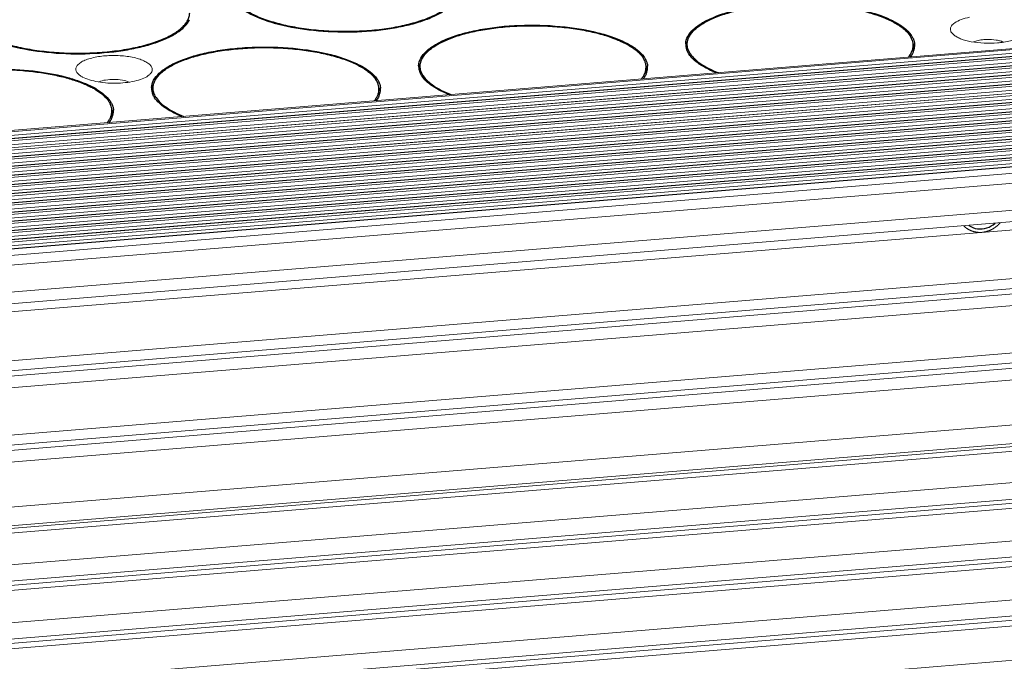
# Model space of a CAD drawing. Header units: millimetres. Extents: x 24895 to 26296, y -11704 to -10713.
# Tile 40 of 47: x 26131 to 26189, y -11360 to -11323. Entities that reach past the tile are written whole.
import ezdxf

# ---------------------------------------------------------------- set-up
doc = ezdxf.new("R2010")
doc.units = ezdxf.units.MM
doc.header["$LTSCALE"] = 50
doc.layers.get('0').update_dxf_attribs({"lineweight": 18})
doc.layers.add('02___PRT_ALL_AXES', color=7, linetype='Continuous')

msp = doc.modelspace()

# ---------------------------------------------------------------- linework, layer by layer
at = {"color": 7, "linetype": 'Continuous'}
for p, q in [((26201.594, -11323.471), (25789.028, -11357.292)), ((25789.066, -11357.35), (26201.631, -11323.529)), ((25789.118, -11357.569), (26201.684, -11323.748)), ((26201.889, -11323.925), (25789.324, -11357.745)), ((25789.399, -11357.861), (26201.964, -11324.04)), ((26201.868, -11323.908), (25789.422, -11357.719)), ((25789.452, -11358.08), (26202.017, -11324.259)), ((26202.223, -11324.435), (25789.657, -11358.256)), ((25789.732, -11358.371), (26202.298, -11324.55)), ((26202.201, -11324.419), (25789.755, -11358.23)), ((25789.785, -11358.591), (26202.35, -11324.77)), ((26202.556, -11324.946), (25789.991, -11358.767)), ((25790.066, -11358.882), (26202.631, -11325.061)), ((26202.534, -11324.929), (25790.088, -11358.741)), ((25790.118, -11359.101), (26202.683, -11325.281)), ((26202.889, -11325.457), (25790.324, -11359.278)), ((25790.399, -11359.393), (26202.964, -11325.572)), ((26202.867, -11325.44), (25790.422, -11359.251)), ((25790.529, -11359.606), (26203.016, -11325.791)), ((26203.222, -11325.967), (25790.657, -11359.788)), ((25790.732, -11359.903), (26203.297, -11326.082)), ((26203.2, -11325.951), (25790.755, -11359.762)), ((25790.862, -11360.116), (26203.35, -11326.302)), ((26134.927, -11325.987), (26134.811, -11325.858)), ((26203.555, -11326.478), (25790.99, -11360.299)), ((25791.065, -11360.414), (26203.63, -11326.593)), ((26203.534, -11326.462), (25791.088, -11360.273)), ((25791.196, -11360.627), (26203.683, -11326.813)), ((26203.889, -11326.989), (25791.323, -11360.81)), ((25791.398, -11360.925), (26203.964, -11327.104)), ((26203.867, -11326.972), (25791.421, -11360.783)), ((25791.529, -11361.138), (26204.016, -11327.323)), ((26204.222, -11327.499), (25791.657, -11361.32)), ((26204.2, -11327.483), (25791.755, -11361.294)), ((25791.732, -11361.435), (26204.297, -11327.614)), ((25791.862, -11361.649), (26204.349, -11327.834)), ((26204.555, -11328.01), (25791.99, -11361.831)), ((26204.533, -11327.994), (25792.088, -11361.805)), ((25792.065, -11361.946), (26204.63, -11328.125)), ((25792.195, -11362.159), (26204.683, -11328.345)), ((26204.888, -11328.521), (25792.323, -11362.342)), ((25792.398, -11362.457), (26204.963, -11328.636)), ((26204.866, -11328.504), (25792.421, -11362.315)), ((25792.529, -11362.67), (26205.016, -11328.855)), ((26205.221, -11329.031), (25792.656, -11362.852)), ((25792.731, -11362.967), (26205.297, -11329.147)), ((26205.2, -11329.015), (25792.754, -11362.826)), ((25792.862, -11363.181), (26205.349, -11329.366)), ((26205.555, -11329.542), (25792.989, -11363.363)), ((25793.065, -11363.478), (26205.63, -11329.657)), ((26205.533, -11329.526), (25793.087, -11363.337)), ((25793.195, -11363.691), (26205.682, -11329.877)), ((26205.866, -11330.036), (25793.301, -11363.857)), ((26205.888, -11330.053), (25793.323, -11363.874)), ((25793.55, -11364.222), (26206.115, -11330.401)), ((25793.908, -11364.771), (26206.25, -11330.968)), ((25794.888, -11366.272), (26206.392, -11332.538)), ((25795.306, -11366.914), (26206.307, -11333.221)), ((25795.599, -11367.363), (26204.899, -11333.81)), ((26206.67, -11336.524), (25797.124, -11370.098)), ((26206.805, -11337.091), (25797.294, -11370.662)), ((26206.833, -11337.405), (25797.38, -11370.971)), ((26206.748, -11338.088), (25797.537, -11371.634)), ((25797.984, -11374.377), (26207.061, -11340.842)), ((25798.052, -11374.949), (26207.196, -11341.409)), ((26207.224, -11341.723), (25798.078, -11375.263)), ((26207.139, -11342.405), (25798.139, -11375.934)), ((25798.375, -11378.553), (26207.364, -11345.025)), ((25798.472, -11379.641), (26207.521, -11346.109)), ((26207.509, -11346.274), (25798.487, -11379.805)), ((26207.417, -11346.55), (25798.511, -11380.071)), ((25798.676, -11381.905), (26207.153, -11348.419)), ((25798.763, -11382.864), (26207.295, -11349.373)), ((26207.28, -11349.618), (25798.784, -11383.106)), ((26207.187, -11349.915), (25798.81, -11383.393)), ((25798.98, -11385.284), (26206.958, -11351.839)), ((25799.065, -11386.221), (26207.102, -11352.771)), ((26207.089, -11353.02), (25799.087, -11386.467)), ((26206.995, -11353.339), (25799.115, -11386.776)), ((25799.287, -11388.723), (26206.8, -11355.316)), ((25799.343, -11389.64), (26206.945, -11356.226)), ((26206.935, -11356.479), (25799.354, -11389.892)), ((26206.84, -11356.82), (25799.368, -11390.224)), ((25799.36, -11392.24), (26206.68, -11358.849))]:
    msp.add_line(p, q, dxfattribs=at)
for points, knots in [([(26186.148, -11322.959), (26186.261, -11322.88), (26186.548, -11322.748), (26186.85, -11322.668), (26187.02, -11322.634)], [0, 0, 0, 0, 0.443616, 1, 1, 1, 1]), ([(26186.07, -11323.649), (26186.014, -11323.601), (26185.942, -11323.52), (26185.896, -11323.391), (26185.891, -11323.265), (26185.969, -11323.1), (26186.081, -11323.005), (26186.148, -11322.959)], [0, 0, 0, 0, 0.264024, 0.375965, 0.482613, 0.710279, 1, 1, 1, 1]), ([(26188.643, -11324.135), (26188.385, -11324.156), (26187.873, -11324.164), (26187.149, -11324.085), (26186.608, -11323.946), (26186.263, -11323.788), (26186.126, -11323.697), (26186.07, -11323.649)], [0, 0, 0, 0, 0.292169, 0.57402, 0.816701, 0.916501, 1, 1, 1, 1]), ([(26187.239, -11324.076), (26187.328, -11324.038), (26187.532, -11323.979), (26187.741, -11323.95), (26187.855, -11323.941)], [0, 0, 0, 0, 0.458924, 1, 1, 1, 1]), ([(26187.855, -11323.941), (26187.915, -11323.936), (26188.151, -11323.924), (26188.39, -11323.937), (26188.565, -11323.965)], [0, 0, 0, 0, 0.251244, 1, 1, 1, 1]), ([(26188.565, -11323.965), (26188.592, -11323.969), (26188.696, -11323.987), (26188.798, -11324.011), (26188.872, -11324.035)], [0, 0, 0, 0, 0.264347, 1, 1, 1, 1]), ([(26189.991, -11323.797), (26189.81, -11323.897), (26189.362, -11324.045), (26188.901, -11324.114), (26188.643, -11324.135)], [0, 0, 0, 0, 0.445696, 1, 1, 1, 1]), ([(26188.872, -11324.035), (26188.883, -11324.038), (26188.927, -11324.053), (26188.971, -11324.069), (26189.002, -11324.083)], [0, 0, 0, 0, 0.261505, 1, 1, 1, 1]), ([(26134.811, -11325.858), (26134.781, -11325.811), (26134.736, -11325.704), (26134.77, -11325.526), (26134.896, -11325.369), (26135.094, -11325.23), (26135.36, -11325.108), (26135.82, -11324.966), (26136.488, -11324.867), (26137.322, -11324.86), (26138.005, -11324.948), (26138.488, -11325.081), (26138.779, -11325.197), (26139.003, -11325.332), (26139.116, -11325.444), (26139.154, -11325.502)], [0, 0, 0, 0, 0.033454, 0.065423, 0.103054, 0.150465, 0.208667, 0.276944, 0.436244, 0.609111, 0.772842, 0.844704, 0.907054, 0.958777, 1, 1, 1, 1]), ([(26139.154, -11325.502), (26139.179, -11325.54), (26139.218, -11325.624), (26139.216, -11325.764), (26139.15, -11325.897), (26139.079, -11325.971), (26139.037, -11326.006)], [0, 0, 0, 0, 0.241927, 0.467165, 0.710668, 1, 1, 1, 1]), ([(26135.144, -11326.131), (26135.123, -11326.12), (26135.047, -11326.078), (26134.975, -11326.028), (26134.927, -11325.987)], [0, 0, 0, 0, 0.27097, 1, 1, 1, 1]), ([(26139.037, -11326.006), (26138.946, -11326.083), (26138.708, -11326.216), (26138.283, -11326.356), (26137.769, -11326.452), (26137.012, -11326.512), (26136.254, -11326.468), (26135.567, -11326.312), (26135.271, -11326.199), (26135.144, -11326.131)], [0, 0, 0, 0, 0.088137, 0.200454, 0.332288, 0.476286, 0.765275, 0.893104, 1, 1, 1, 1]), ([(26136.094, -11326.413), (26136.221, -11326.359), (26136.517, -11326.287), (26136.982, -11326.255), (26137.447, -11326.293), (26137.742, -11326.368), (26137.867, -11326.424)], [0, 0, 0, 0, 0.228465, 0.50049, 0.772258, 1, 1, 1, 1])]:
    msp.add_open_spline(points, degree=3, knots=knots, dxfattribs=at)
at = {"color": 2, "linetype": 'Continuous'}
for points in [[(26186.672, -11334.831), (26186.689, -11334.846), (26186.715, -11334.87), (26186.75, -11334.901), (26186.772, -11334.921), (26186.789, -11334.937), (26186.8, -11334.946), (26186.808, -11334.953), (26186.812, -11334.957), (26186.817, -11334.96), (26186.824, -11334.964), (26186.839, -11334.974), (26186.861, -11334.989), (26186.891, -11335.008), (26186.92, -11335.027), (26186.943, -11335.042), (26186.957, -11335.052), (26186.964, -11335.056), (26186.968, -11335.059), (26186.974, -11335.062), (26186.984, -11335.066), (26186.998, -11335.072), (26187.02, -11335.082), (26187.048, -11335.095), (26187.076, -11335.108), (26187.098, -11335.118), (26187.115, -11335.125), (26187.129, -11335.132), (26187.139, -11335.136), (26187.144, -11335.139), (26187.149, -11335.141), (26187.153, -11335.142), (26187.159, -11335.144), (26187.169, -11335.146), (26187.184, -11335.15), (26187.201, -11335.155), (26187.225, -11335.162), (26187.254, -11335.17), (26187.283, -11335.179), (26187.306, -11335.185), (26187.321, -11335.189), (26187.331, -11335.192), (26187.337, -11335.194), (26187.343, -11335.194), (26187.351, -11335.195), (26187.37, -11335.198), (26187.398, -11335.202), (26187.436, -11335.206), (26187.473, -11335.211), (26187.501, -11335.215), (26187.52, -11335.217), (26187.528, -11335.218), (26187.534, -11335.219), (26187.54, -11335.219), (26187.551, -11335.219), (26187.567, -11335.219), (26187.592, -11335.219), (26187.624, -11335.218), (26187.675, -11335.218), (26187.712, -11335.217), (26187.738, -11335.217)], [(26187.738, -11335.217), (26187.763, -11335.213), (26187.8, -11335.208), (26187.85, -11335.2), (26187.881, -11335.195), (26187.906, -11335.192), (26187.922, -11335.189), (26187.933, -11335.188), (26187.939, -11335.186), (26187.945, -11335.185), (26187.953, -11335.182), (26187.971, -11335.177), (26187.999, -11335.169), (26188.036, -11335.158), (26188.072, -11335.148), (26188.1, -11335.14), (26188.118, -11335.134), (26188.126, -11335.132), (26188.132, -11335.13), (26188.138, -11335.128), (26188.149, -11335.123), (26188.164, -11335.117), (26188.188, -11335.106), (26188.218, -11335.093), (26188.248, -11335.08), (26188.272, -11335.069), (26188.29, -11335.061), (26188.305, -11335.054), (26188.315, -11335.05), (26188.321, -11335.047), (26188.326, -11335.045), (26188.33, -11335.042), (26188.336, -11335.039), (26188.345, -11335.033), (26188.359, -11335.025), (26188.375, -11335.015), (26188.397, -11335.002), (26188.425, -11334.985), (26188.452, -11334.968), (26188.474, -11334.955), (26188.488, -11334.946), (26188.498, -11334.941), (26188.503, -11334.937), (26188.508, -11334.933), (26188.515, -11334.928), (26188.53, -11334.915), (26188.553, -11334.897), (26188.584, -11334.872), (26188.615, -11334.847), (26188.638, -11334.828), (26188.653, -11334.816), (26188.659, -11334.811), (26188.665, -11334.807), (26188.669, -11334.802), (26188.677, -11334.794), (26188.688, -11334.782), (26188.706, -11334.764), (26188.728, -11334.74), (26188.764, -11334.702), (26188.791, -11334.674), (26188.809, -11334.656)]]:
    msp.add_open_spline(points, degree=3, knots=[0, 0, 0, 0, 0.0625, 0.09375, 0.125, 0.140625, 0.15625, 0.164062, 0.167969, 0.171875, 0.179688, 0.1875, 0.21875, 0.25, 0.28125, 0.3125, 0.320312, 0.328125, 0.332031, 0.335938, 0.34375, 0.359375, 0.375, 0.40625, 0.4375, 0.453125, 0.46875, 0.484375, 0.492188, 0.496094, 0.5, 0.503906, 0.507812, 0.515625, 0.53125, 0.546875, 0.5625, 0.59375, 0.625, 0.640625, 0.65625, 0.664062, 0.667969, 0.671875, 0.679688, 0.6875, 0.71875, 0.75, 0.78125, 0.8125, 0.820312, 0.828125, 0.832031, 0.835938, 0.84375, 0.859375, 0.875, 0.90625, 0.9375, 1, 1, 1, 1], dxfattribs=at)
at = {"layer": '02___PRT_ALL_AXES', "color": 7, "linetype": 'Continuous'}
for p, q in [((26170.505, -11324.547), (26170.506, -11324.212)), ((26183.717, -11324.616), (26183.718, -11324.28)), ((26154.885, -11325.828), (26154.886, -11325.492)), ((26168.097, -11325.896), (26168.098, -11325.561)), ((26135.939, -11326.828), (26135.949, -11326.834)), ((26139.265, -11327.108), (26139.266, -11326.773)), ((26152.476, -11327.176), (26152.478, -11326.841)), ((26136.856, -11328.457), (26136.858, -11328.122))]:
    msp.add_line(p, q, dxfattribs=at)
for centre, radius, start, end in [((26182.462, -11324.424), 1.287, 28.67759, 33.18714), ((26182.428, -11324.495), 1.432, 33.13345, 35.1147), ((26182.712, -11324.306), 1.01, 17.92544, 19.76333), ((26171.3, -11324.216), 0.883, 178.32066, 179.72634), ((26171.3, -11324.216), 0.884, 179.72873, 183.80606), ((26171.317, -11324.215), 0.9, 183.82064, 189.03894), ((26171.356, -11324.492), 0.941, 163.62007, 171.61509), ((26171.361, -11324.207), 0.945, 189.06283, 195.32769), ((26171.418, -11324.192), 1.004, 195.31259, 199.0309), ((26171.402, -11324.505), 0.99, 162.35293, 163.66508), ((26171.456, -11324.179), 1.044, 199.01822, 200.55313), ((26182.843, -11324.276), 0.875, 359.70764, 4.21306), ((26182.726, -11324.22), 1.091, 335.14973, 338.61177), ((26182.795, -11324.247), 1.017, 338.60028, 343.63442), ((26182.78, -11324.577), 1.031, 17.04895, 20.85895), ((26182.82, -11324.564), 0.989, 15.29913, 17.0329), ((26182.868, -11324.268), 0.941, 343.62007, 351.61509), ((26182.863, -11324.553), 0.945, 9.06283, 15.32769), ((26182.914, -11324.275), 0.894, 351.65969, 358.30228), ((26182.924, -11324.276), 0.884, 359.72873, 3.80606), ((26182.925, -11324.276), 0.883, 358.31984, 359.72634), ((26166.842, -11325.704), 1.287, 28.67759, 33.18714), ((26166.808, -11325.775), 1.432, 33.13345, 35.1147), ((26171.817, -11324.035), 1.351, 211.70497, 213.12777), ((26155.68, -11325.497), 0.883, 178.32066, 179.72634), ((26155.68, -11325.496), 0.884, 179.72873, 183.80606), ((26155.697, -11325.495), 0.9, 183.82064, 189.03894), ((26155.736, -11325.773), 0.941, 163.62007, 171.61509), ((26155.741, -11325.488), 0.945, 189.06283, 195.32769), ((26155.797, -11325.472), 1.004, 195.31259, 199.0309), ((26155.782, -11325.786), 0.99, 162.35293, 163.66508), ((26167.092, -11325.586), 1.01, 17.92544, 19.76333), ((26167.223, -11325.556), 0.875, 359.70764, 4.21306), ((26167.16, -11325.857), 1.031, 17.04895, 20.85895), ((26167.2, -11325.845), 0.989, 15.29913, 17.0329), ((26167.248, -11325.548), 0.941, 343.62007, 351.61509), ((26167.243, -11325.834), 0.945, 9.06283, 15.32769), ((26167.294, -11325.556), 0.894, 351.65969, 358.30228), ((26167.304, -11325.557), 0.884, 359.72873, 3.80606), ((26167.305, -11325.557), 0.883, 358.31984, 359.72634), ((26151.222, -11326.985), 1.287, 28.67759, 33.18714), ((26151.188, -11327.056), 1.432, 33.13345, 35.1147), ((26155.836, -11325.46), 1.044, 199.01822, 200.55313), ((26156.197, -11325.315), 1.351, 211.70497, 213.12777), ((26167.106, -11325.5), 1.091, 335.10855, 338.61131), ((26167.175, -11325.527), 1.017, 338.60028, 343.63442), ((26133.623, -11330.649), 4.414, 60.00215, 60.92292), ((26133.6, -11330.807), 4.615, 60.48523, 61.4834), ((26133.739, -11330.449), 4.183, 58.79444, 60.00154), ((26133.725, -11330.586), 4.362, 59.49312, 60.4851), ((26140.059, -11326.777), 0.883, 178.32066, 179.72634), ((26140.06, -11326.777), 0.884, 179.72873, 183.80606), ((26140.076, -11326.776), 0.9, 183.82064, 189.03894), ((26140.116, -11327.053), 0.941, 163.62007, 171.61509), ((26140.121, -11326.768), 0.945, 189.06283, 195.32769), ((26140.162, -11327.066), 0.99, 162.35293, 163.66508), ((26151.472, -11326.867), 1.01, 17.92544, 19.76333), ((26151.603, -11326.837), 0.875, 359.70764, 4.21306), ((26151.54, -11327.138), 1.031, 17.04895, 20.85895), ((26151.58, -11327.125), 0.989, 15.29913, 17.0329), ((26151.622, -11327.114), 0.945, 9.06283, 15.32769), ((26151.674, -11326.836), 0.894, 351.65969, 358.30228), ((26151.684, -11326.837), 0.884, 359.72873, 3.80606), ((26151.685, -11326.837), 0.883, 358.31984, 359.72634), ((26140.177, -11326.753), 1.004, 195.31259, 199.0309), ((26140.216, -11326.74), 1.044, 199.01822, 200.55313), ((26140.577, -11326.596), 1.351, 211.70497, 213.12777), ((26151.486, -11326.781), 1.091, 335.13357, 338.61159), ((26151.554, -11326.808), 1.017, 338.60028, 343.63442), ((26151.628, -11326.829), 0.941, 343.62007, 351.61509), ((26135.602, -11328.265), 1.287, 28.67759, 33.18714), ((26135.567, -11328.336), 1.432, 33.13345, 35.1147), ((26135.852, -11328.147), 1.01, 17.92544, 19.76333), ((26135.983, -11328.117), 0.875, 359.70764, 4.21306), ((26135.92, -11328.418), 1.031, 17.04895, 20.85895), ((26136.064, -11328.118), 0.884, 359.72873, 3.80606), ((26135.866, -11328.062), 1.091, 335.13371, 338.61159), ((26135.934, -11328.088), 1.017, 338.60028, 343.63442), ((26135.959, -11328.406), 0.989, 15.29913, 17.0329), ((26136.008, -11328.109), 0.941, 343.62007, 351.61509), ((26136.002, -11328.395), 0.945, 9.06283, 15.32769), ((26136.054, -11328.117), 0.894, 351.65969, 358.30228), ((26136.065, -11328.118), 0.883, 358.31984, 359.72634)]:
    msp.add_arc(centre, radius, start, end, dxfattribs=at)
for points, knots in [([(26143.994, -11321.581), (26144.042, -11321.656), (26144.161, -11321.804), (26144.38, -11322.007), (26144.649, -11322.203), (26144.964, -11322.389), (26145.324, -11322.564), (26145.878, -11322.789), (26146.662, -11323.028), (26147.695, -11323.243), (26148.816, -11323.39), (26149.989, -11323.461), (26151.177, -11323.456), (26152.34, -11323.374), (26153.44, -11323.218), (26154.297, -11323.026), (26154.922, -11322.836), (26155.341, -11322.683), (26155.72, -11322.517), (26156.056, -11322.338), (26156.346, -11322.15), (26156.587, -11321.951), (26156.779, -11321.745), (26156.919, -11321.531), (26157.006, -11321.312), (26157.026, -11321.161), (26157.026, -11321.088)], [0, 0, 0, 0, 0.018662, 0.039448, 0.06256, 0.088083, 0.116008, 0.146261, 0.213173, 0.287377, 0.366958, 0.449726, 0.533334, 0.615398, 0.693607, 0.765835, 0.799139, 0.830307, 0.859194, 0.885702, 0.909794, 0.931512, 0.951006, 0.968572, 0.984682, 1, 1, 1, 1]), ([(26143.906, -11321.588), (26144.004, -11321.737), (26144.282, -11322.028), (26144.831, -11322.39), (26145.538, -11322.715), (26146.721, -11323.103), (26148.438, -11323.416), (26150.627, -11323.533), (26152.476, -11323.41), (26153.869, -11323.169), (26154.789, -11322.933), (26155.584, -11322.645), (26156.233, -11322.311), (26156.722, -11321.94), (26156.95, -11321.643), (26157.02, -11321.494)], [0, 0, 0, 0, 0.037961, 0.084333, 0.139484, 0.202844, 0.348972, 0.509496, 0.668403, 0.742297, 0.810071, 0.870295, 0.921996, 0.964917, 1, 1, 1, 1]), ([(26170.417, -11324.19), (26170.421, -11324.04), (26170.522, -11323.712), (26170.886, -11323.288), (26171.436, -11322.906), (26172.16, -11322.567), (26173.038, -11322.28), (26174.045, -11322.054), (26175.15, -11321.897), (26176.713, -11321.785), (26178.649, -11321.834), (26180.496, -11322.122), (26181.788, -11322.507), (26182.566, -11322.837), (26183.175, -11323.21), (26183.488, -11323.514), (26183.599, -11323.671)], [0, 0, 0, 0, 0.031251, 0.068329, 0.114165, 0.169502, 0.233805, 0.30579, 0.383694, 0.465439, 0.631246, 0.78496, 0.852169, 0.910797, 0.960007, 1, 1, 1, 1]), ([(26170.635, -11323.745), (26170.715, -11323.6), (26170.889, -11323.396), (26171.174, -11323.161), (26171.441, -11322.984), (26171.748, -11322.816), (26172.224, -11322.598), (26172.908, -11322.361), (26173.819, -11322.137), (26174.823, -11321.971), (26175.892, -11321.869), (26176.995, -11321.833), (26178.102, -11321.865), (26179.181, -11321.963), (26180.201, -11322.125), (26181.134, -11322.345), (26181.839, -11322.579), (26182.336, -11322.795), (26182.659, -11322.962), (26182.943, -11323.138), (26183.251, -11323.371), (26183.444, -11323.574), (26183.539, -11323.719)], [0, 0, 0, 0, 0.036003, 0.05695, 0.080032, 0.10529, 0.132701, 0.193632, 0.261842, 0.335892, 0.414065, 0.494462, 0.575093, 0.653959, 0.729134, 0.798848, 0.861587, 0.889981, 0.916251, 0.940348, 0.96228, 1, 1, 1, 1]), ([(26128.286, -11322.869), (26128.383, -11323.018), (26128.662, -11323.309), (26129.212, -11323.671), (26129.918, -11323.995), (26131.101, -11324.383), (26132.819, -11324.697), (26135.007, -11324.813), (26136.857, -11324.69), (26138.249, -11324.45), (26139.169, -11324.214), (26139.964, -11323.925), (26140.614, -11323.591), (26141.102, -11323.221), (26141.33, -11322.924), (26141.4, -11322.774)], [0, 0, 0, 0, 0.037962, 0.084336, 0.139489, 0.202852, 0.348986, 0.509515, 0.668424, 0.742316, 0.810089, 0.870309, 0.922005, 0.964921, 1, 1, 1, 1]), ([(26128.374, -11322.861), (26128.422, -11322.936), (26128.541, -11323.084), (26128.76, -11323.288), (26129.029, -11323.484), (26129.344, -11323.67), (26129.704, -11323.845), (26130.258, -11324.069), (26131.042, -11324.308), (26132.075, -11324.524), (26133.196, -11324.67), (26134.369, -11324.742), (26135.557, -11324.736), (26136.719, -11324.654), (26137.82, -11324.498), (26138.677, -11324.306), (26139.302, -11324.116), (26139.721, -11323.963), (26140.1, -11323.797), (26140.436, -11323.619), (26140.726, -11323.43), (26140.967, -11323.232), (26141.159, -11323.026), (26141.299, -11322.812), (26141.386, -11322.592), (26141.406, -11322.442), (26141.406, -11322.369)], [0, 0, 0, 0, 0.018662, 0.039448, 0.06256, 0.088083, 0.116008, 0.146261, 0.213173, 0.287377, 0.366958, 0.449726, 0.533334, 0.615398, 0.693607, 0.765835, 0.799139, 0.830307, 0.859194, 0.885702, 0.909794, 0.931512, 0.951006, 0.968572, 0.984682, 1, 1, 1, 1]), ([(26154.797, -11325.471), (26154.801, -11325.32), (26154.902, -11324.992), (26155.266, -11324.569), (26155.816, -11324.186), (26156.54, -11323.848), (26157.418, -11323.561), (26158.425, -11323.335), (26159.53, -11323.177), (26161.093, -11323.065), (26163.029, -11323.115), (26164.876, -11323.403), (26166.168, -11323.787), (26166.946, -11324.117), (26167.555, -11324.49), (26167.868, -11324.794), (26167.979, -11324.952)], [0, 0, 0, 0, 0.031251, 0.068329, 0.114165, 0.169502, 0.233805, 0.30579, 0.383694, 0.465439, 0.631246, 0.78496, 0.852169, 0.910797, 0.960007, 1, 1, 1, 1]), ([(26155.015, -11325.026), (26155.095, -11324.881), (26155.269, -11324.676), (26155.554, -11324.442), (26155.821, -11324.264), (26156.128, -11324.097), (26156.604, -11323.879), (26157.288, -11323.641), (26158.199, -11323.417), (26159.203, -11323.252), (26160.272, -11323.15), (26161.375, -11323.114), (26162.482, -11323.145), (26163.561, -11323.243), (26164.581, -11323.405), (26165.514, -11323.625), (26166.219, -11323.86), (26166.716, -11324.075), (26167.039, -11324.242), (26167.323, -11324.418), (26167.631, -11324.651), (26167.824, -11324.854), (26167.919, -11325)], [0, 0, 0, 0, 0.036003, 0.05695, 0.080032, 0.10529, 0.132701, 0.193632, 0.261842, 0.335892, 0.414065, 0.494462, 0.575093, 0.653959, 0.729134, 0.798848, 0.861587, 0.889981, 0.916251, 0.940348, 0.96228, 1, 1, 1, 1]), ([(26170.459, -11324.205), (26170.464, -11324.191), (26170.484, -11324.133), (26170.509, -11324.077), (26170.53, -11324.036)], [0, 0, 0, 0, 0.244765, 1, 1, 1, 1]), ([(26170.506, -11324.212), (26170.507, -11324.197), (26170.508, -11324.135), (26170.517, -11324.074), (26170.527, -11324.028)], [0, 0, 0, 0, 0.248676, 1, 1, 1, 1]), ([(26170.527, -11324.028), (26170.532, -11324.004), (26170.557, -11323.906), (26170.598, -11323.812), (26170.635, -11323.745)], [0, 0, 0, 0, 0.242133, 1, 1, 1, 1]), ([(26183.663, -11323.964), (26183.658, -11323.951), (26183.637, -11323.897), (26183.612, -11323.844), (26183.591, -11323.806)], [0, 0, 0, 0, 0.244634, 1, 1, 1, 1]), ([(26183.627, -11323.712), (26183.639, -11323.731), (26183.686, -11323.807), (26183.724, -11323.887), (26183.747, -11323.948)], [0, 0, 0, 0, 0.259263, 1, 1, 1, 1]), ([(26183.716, -11324.211), (26183.715, -11324.193), (26183.707, -11324.12), (26183.69, -11324.048), (26183.673, -11323.995)], [0, 0, 0, 0, 0.246657, 1, 1, 1, 1]), ([(26183.747, -11323.948), (26183.756, -11323.97), (26183.785, -11324.058), (26183.802, -11324.149), (26183.806, -11324.217)], [0, 0, 0, 0, 0.256131, 1, 1, 1, 1]), ([(26139.177, -11326.751), (26139.181, -11326.601), (26139.282, -11326.273), (26139.646, -11325.849), (26140.196, -11325.467), (26140.92, -11325.128), (26141.798, -11324.841), (26142.805, -11324.615), (26143.91, -11324.458), (26145.473, -11324.345), (26147.409, -11324.395), (26149.256, -11324.683), (26150.548, -11325.068), (26151.326, -11325.397), (26151.935, -11325.771), (26152.248, -11326.075), (26152.359, -11326.232)], [0, 0, 0, 0, 0.031251, 0.068329, 0.114165, 0.169502, 0.233805, 0.30579, 0.383694, 0.465439, 0.631246, 0.78496, 0.852169, 0.910797, 0.960007, 1, 1, 1, 1]), ([(26139.395, -11326.306), (26139.475, -11326.161), (26139.649, -11325.957), (26139.934, -11325.722), (26140.201, -11325.545), (26140.508, -11325.377), (26140.984, -11325.159), (26141.668, -11324.922), (26142.579, -11324.698), (26143.583, -11324.532), (26144.652, -11324.43), (26145.755, -11324.394), (26146.862, -11324.426), (26147.94, -11324.524), (26148.961, -11324.686), (26149.894, -11324.906), (26150.599, -11325.14), (26151.096, -11325.356), (26151.419, -11325.523), (26151.703, -11325.698), (26152.011, -11325.932), (26152.204, -11326.134), (26152.299, -11326.28)], [0, 0, 0, 0, 0.036003, 0.05695, 0.080032, 0.10529, 0.132701, 0.193632, 0.261842, 0.335892, 0.414065, 0.494462, 0.575093, 0.653959, 0.729134, 0.798848, 0.861587, 0.889981, 0.916251, 0.940348, 0.96228, 1, 1, 1, 1]), ([(26170.598, -11324.78), (26170.586, -11324.761), (26170.54, -11324.686), (26170.501, -11324.607), (26170.478, -11324.546)], [0, 0, 0, 0, 0.259205, 1, 1, 1, 1]), ([(26170.668, -11324.745), (26170.617, -11324.662), (26170.535, -11324.491), (26170.506, -11324.302), (26170.506, -11324.212)], [0, 0, 0, 0, 0.51844, 1, 1, 1, 1]), ([(26183.442, -11324.961), (26183.486, -11324.909), (26183.563, -11324.801), (26183.652, -11324.63), (26183.705, -11324.456), (26183.718, -11324.338), (26183.718, -11324.28)], [0, 0, 0, 0, 0.274207, 0.528389, 0.76804, 1, 1, 1, 1]), ([(26154.907, -11325.309), (26154.912, -11325.285), (26154.937, -11325.187), (26154.978, -11325.093), (26155.015, -11325.026)], [0, 0, 0, 0, 0.242133, 1, 1, 1, 1]), ([(26168.043, -11325.245), (26168.038, -11325.231), (26168.017, -11325.177), (26167.992, -11325.125), (26167.971, -11325.087)], [0, 0, 0, 0, 0.244634, 1, 1, 1, 1]), ([(26168.007, -11324.993), (26168.019, -11325.012), (26168.066, -11325.087), (26168.104, -11325.167), (26168.127, -11325.229)], [0, 0, 0, 0, 0.259263, 1, 1, 1, 1]), ([(26172.221, -11325.886), (26171.869, -11325.748), (26171.384, -11325.517), (26170.86, -11325.108), (26170.67, -11324.89), (26170.598, -11324.78)], [0, 0, 0, 0, 0.5694, 0.801264, 1, 1, 1, 1]), ([(26170.686, -11324.773), (26170.758, -11324.883), (26170.947, -11325.1), (26171.314, -11325.384), (26171.777, -11325.649), (26172.124, -11325.801), (26172.312, -11325.874)], [0, 0, 0, 0, 0.198197, 0.429646, 0.697013, 1, 1, 1, 1]), ([(26183.716, -11324.678), (26183.705, -11324.702), (26183.655, -11324.801), (26183.592, -11324.893), (26183.539, -11324.958)], [0, 0, 0, 0, 0.23872, 1, 1, 1, 1]), ([(26123.557, -11328.032), (26123.561, -11327.9), (26123.637, -11327.617), (26123.92, -11327.238), (26124.353, -11326.889), (26124.927, -11326.572), (26125.631, -11326.292), (26126.448, -11326.056), (26127.359, -11325.869), (26128.692, -11325.689), (26130.421, -11325.616), (26132.445, -11325.757), (26134.024, -11326.062), (26135.117, -11326.422), (26135.59, -11326.636), (26135.804, -11326.751)], [0, 0, 0, 0, 0.029878, 0.064263, 0.105702, 0.155136, 0.212494, 0.277077, 0.347781, 0.423222, 0.581848, 0.739426, 0.882489, 0.944989, 1, 1, 1, 1]), ([(26123.775, -11327.587), (26123.844, -11327.462), (26123.987, -11327.284), (26124.221, -11327.076), (26124.521, -11326.857), (26124.977, -11326.604), (26125.616, -11326.344), (26126.353, -11326.121), (26127.175, -11325.939), (26128.062, -11325.803), (26128.996, -11325.716), (26129.958, -11325.679), (26130.926, -11325.693), (26131.879, -11325.759), (26132.798, -11325.874), (26133.661, -11326.036), (26134.452, -11326.242), (26135.152, -11326.486), (26135.577, -11326.684), (26135.769, -11326.791)], [0, 0, 0, 0, 0.033926, 0.053277, 0.07437, 0.121936, 0.176602, 0.237812, 0.304684, 0.376107, 0.450808, 0.527408, 0.604468, 0.680537, 0.754191, 0.824084, 0.888998, 0.947895, 1, 1, 1, 1]), ([(26154.839, -11325.486), (26154.844, -11325.472), (26154.864, -11325.414), (26154.889, -11325.358), (26154.91, -11325.317)], [0, 0, 0, 0, 0.244765, 1, 1, 1, 1]), ([(26154.886, -11325.492), (26154.887, -11325.477), (26154.888, -11325.415), (26154.897, -11325.354), (26154.907, -11325.309)], [0, 0, 0, 0, 0.248676, 1, 1, 1, 1]), ([(26155.048, -11326.025), (26154.997, -11325.942), (26154.915, -11325.771), (26154.886, -11325.583), (26154.886, -11325.492)], [0, 0, 0, 0, 0.51844, 1, 1, 1, 1]), ([(26167.822, -11326.242), (26167.866, -11326.189), (26167.943, -11326.082), (26168.032, -11325.911), (26168.085, -11325.737), (26168.098, -11325.619), (26168.098, -11325.561)], [0, 0, 0, 0, 0.274207, 0.528389, 0.76804, 1, 1, 1, 1]), ([(26168.096, -11325.492), (26168.095, -11325.474), (26168.087, -11325.4), (26168.07, -11325.328), (26168.053, -11325.275)], [0, 0, 0, 0, 0.246657, 1, 1, 1, 1]), ([(26168.127, -11325.229), (26168.135, -11325.251), (26168.165, -11325.338), (26168.182, -11325.43), (26168.186, -11325.498)], [0, 0, 0, 0, 0.256131, 1, 1, 1, 1]), ([(26139.287, -11326.589), (26139.292, -11326.565), (26139.317, -11326.467), (26139.358, -11326.373), (26139.395, -11326.306)], [0, 0, 0, 0, 0.242133, 1, 1, 1, 1]), ([(26152.386, -11326.273), (26152.399, -11326.292), (26152.446, -11326.368), (26152.484, -11326.448), (26152.507, -11326.509)], [0, 0, 0, 0, 0.259263, 1, 1, 1, 1]), ([(26154.978, -11326.061), (26154.966, -11326.041), (26154.919, -11325.967), (26154.881, -11325.887), (26154.858, -11325.826)], [0, 0, 0, 0, 0.259205, 1, 1, 1, 1]), ([(26156.601, -11327.167), (26156.249, -11327.028), (26155.764, -11326.797), (26155.24, -11326.388), (26155.05, -11326.171), (26154.978, -11326.061)], [0, 0, 0, 0, 0.5694, 0.801264, 1, 1, 1, 1]), ([(26155.066, -11326.053), (26155.138, -11326.164), (26155.327, -11326.38), (26155.694, -11326.665), (26156.157, -11326.93), (26156.504, -11327.082), (26156.692, -11327.154)], [0, 0, 0, 0, 0.198197, 0.429646, 0.697013, 1, 1, 1, 1]), ([(26168.096, -11325.96), (26168.084, -11325.984), (26168.035, -11326.082), (26167.972, -11326.173), (26167.919, -11326.239)], [0, 0, 0, 0, 0.238743, 1, 1, 1, 1]), ([(26135.906, -11326.871), (26135.991, -11326.922), (26136.15, -11327.027), (26136.422, -11327.243), (26136.593, -11327.428), (26136.679, -11327.561)], [0, 0, 0, 0, 0.284809, 0.545708, 1, 1, 1, 1]), ([(26135.949, -11326.834), (26136.112, -11326.931), (26136.401, -11327.129), (26136.647, -11327.382), (26136.739, -11327.513)], [0, 0, 0, 0, 0.544211, 1, 1, 1, 1]), ([(26139.219, -11326.766), (26139.224, -11326.752), (26139.244, -11326.694), (26139.269, -11326.638), (26139.29, -11326.597)], [0, 0, 0, 0, 0.244765, 1, 1, 1, 1]), ([(26139.266, -11326.773), (26139.266, -11326.758), (26139.268, -11326.696), (26139.277, -11326.635), (26139.287, -11326.589)], [0, 0, 0, 0, 0.248676, 1, 1, 1, 1]), ([(26139.428, -11327.306), (26139.377, -11327.223), (26139.295, -11327.052), (26139.266, -11326.863), (26139.266, -11326.773)], [0, 0, 0, 0, 0.51844, 1, 1, 1, 1]), ([(26152.202, -11327.522), (26152.246, -11327.47), (26152.323, -11327.362), (26152.412, -11327.191), (26152.465, -11327.017), (26152.478, -11326.899), (26152.478, -11326.841)], [0, 0, 0, 0, 0.274207, 0.528389, 0.76804, 1, 1, 1, 1]), ([(26152.422, -11326.525), (26152.418, -11326.512), (26152.397, -11326.458), (26152.372, -11326.405), (26152.351, -11326.367)], [0, 0, 0, 0, 0.244634, 1, 1, 1, 1]), ([(26152.476, -11326.772), (26152.475, -11326.754), (26152.467, -11326.681), (26152.45, -11326.609), (26152.433, -11326.556)], [0, 0, 0, 0, 0.246657, 1, 1, 1, 1]), ([(26152.507, -11326.509), (26152.515, -11326.531), (26152.545, -11326.619), (26152.562, -11326.71), (26152.566, -11326.778)], [0, 0, 0, 0, 0.256131, 1, 1, 1, 1]), ([(26139.358, -11327.341), (26139.346, -11327.322), (26139.299, -11327.247), (26139.261, -11327.168), (26139.238, -11327.107)], [0, 0, 0, 0, 0.259205, 1, 1, 1, 1]), ([(26140.981, -11328.447), (26140.629, -11328.309), (26140.144, -11328.078), (26139.62, -11327.669), (26139.43, -11327.451), (26139.358, -11327.341)], [0, 0, 0, 0, 0.5694, 0.801264, 1, 1, 1, 1]), ([(26139.446, -11327.334), (26139.518, -11327.444), (26139.707, -11327.661), (26140.074, -11327.945), (26140.537, -11328.21), (26140.884, -11328.362), (26141.072, -11328.435)], [0, 0, 0, 0, 0.198197, 0.429646, 0.697013, 1, 1, 1, 1]), ([(26152.476, -11327.24), (26152.465, -11327.264), (26152.415, -11327.362), (26152.352, -11327.454), (26152.299, -11327.519)], [0, 0, 0, 0, 0.238729, 1, 1, 1, 1]), ([(26136.802, -11327.806), (26136.798, -11327.792), (26136.777, -11327.738), (26136.752, -11327.686), (26136.731, -11327.648)], [0, 0, 0, 0, 0.244634, 1, 1, 1, 1]), ([(26136.766, -11327.554), (26136.779, -11327.573), (26136.826, -11327.648), (26136.864, -11327.728), (26136.887, -11327.79)], [0, 0, 0, 0, 0.259263, 1, 1, 1, 1]), ([(26136.856, -11328.053), (26136.854, -11328.035), (26136.847, -11327.961), (26136.83, -11327.889), (26136.813, -11327.836)], [0, 0, 0, 0, 0.246657, 1, 1, 1, 1]), ([(26136.887, -11327.79), (26136.895, -11327.812), (26136.925, -11327.899), (26136.942, -11327.991), (26136.946, -11328.059)], [0, 0, 0, 0, 0.256131, 1, 1, 1, 1]), ([(26136.582, -11328.803), (26136.626, -11328.75), (26136.703, -11328.643), (26136.792, -11328.472), (26136.845, -11328.298), (26136.858, -11328.18), (26136.858, -11328.122)], [0, 0, 0, 0, 0.274207, 0.528389, 0.76804, 1, 1, 1, 1]), ([(26136.856, -11328.52), (26136.845, -11328.544), (26136.795, -11328.643), (26136.732, -11328.734), (26136.679, -11328.8)], [0, 0, 0, 0, 0.238729, 1, 1, 1, 1])]:
    msp.add_open_spline(points, degree=3, knots=knots, dxfattribs=at)
for points in [[(26186.972, -11334.81), (26187.118, -11334.916), (26187.296, -11334.984), (26187.474, -11335.009)], [(26187.474, -11335.009), (26187.831, -11335.058), (26188.236, -11334.924), (26188.507, -11334.685)]]:
    msp.add_open_spline(points, degree=3, dxfattribs=at)

doc.saveas('drawing.dxf')
